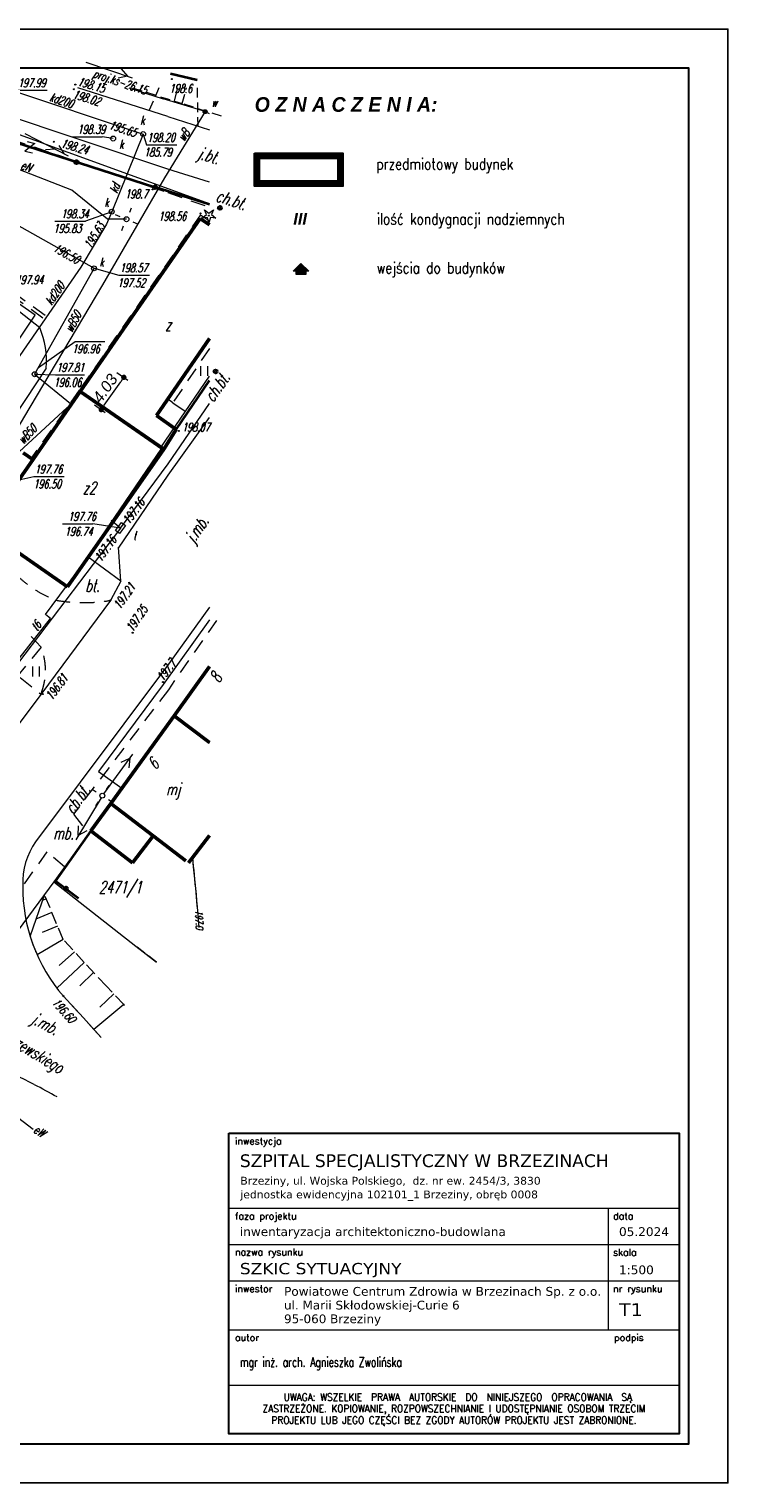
# Model space of a CAD drawing. Extents: x 7391510 to 7412510, y 5735368 to 5750218.
# Tile 15 of 15: x 7405367 to 7412510, y 5735368 to 5750218. Entities that reach past the tile are written whole.
import ezdxf
from ezdxf.enums import TextEntityAlignment as Align

# ---------------------------------------------------------------- set-up
doc = ezdxf.new("R2010")
doc.units = 0
for name, pattern in [('1', [0]), ('2', [1.5, 1, -0.5]), ('4', [2.5, 1.5, -1]), ('BGS', [0]), ('BUD', [0]), ('GUZ', [1.4, 0.7, -0.7]), ('KON', [1.5, 1, -0.5]), ('UXK', [1.5, 1, -0.5]), ('UXW', [1.5, 1, -0.5]), ('WSD', [2.45, 1.75, -0.7]), ('WSQ', [1.75, 1.25, -0.5])]:
    doc.linetypes.add(name, pattern=pattern)
for name, color, linetype, lineweight in [('!obrys', 7, 'Continuous', 25), ('0.05', 25, 'Continuous', 5), ('0.18', 222, 'Continuous', 18), ('0.30', 7, 'Continuous', 30), ('CHODNIK', 251, 'Continuous', 9), ('Dzialki', 96, '1', 18), ('DZIALKI_L_0', 96, '1', 18), ('EBUOA_T_1_T_0', 7, 'Continuous', 25), ('EBUPP_L_1_L_0', 7, '1', 50), ('EBUPP_L_3', 7, 'BUD', 50), ('EBUPP_L_3_L_0', 7, '1', 50), ('FUN_BUD_T_0', 7, 'Continuous', 25), ('KANALIZACJA_L_0', 36, 'UXK', 18), ('KANALIZACJA_T_0', 36, 'Continuous', 18), ('Kontury', 96, 'KON', 18), ('KRAWEDZ_L_1', 7, '2', 18), ('NAPISY', 7, 'Continuous', 25), ('NAZWA_ULIC_T_0', 7, 'Continuous', 25), ('NR_POLICYJ_T_0', 7, 'Continuous', 25), ('NUMERY_DZIALEK_T_0', 96, 'Continuous', 25), ('OGRODZENIE_L_0', 7, 'BGS', 35), ('PRZEHACZ_T_0', 7, 'Continuous', 15), ('ROW_L_0', 7, '4', 18), ('RZEDNE_T_0', 7, 'Continuous', 18), ('SDROK_T_0_T_0', 7, 'Continuous', 25), ('SDROK_T_1_T_0', 7, 'Continuous', 25), ('SDRPK_L_3', 7, '1', 18), ('SDRPK_L_3_L_0', 7, '1', 18), ('SDRPK_L_5_L_0', 7, '1', 0), ('tabelka', 7, 'Continuous', 18), ('UCCOC_T_2_T_0', 212, 'Continuous', 18), ('UEEOO_T_3_T_0', 1, 'Continuous', 18), ('UEEOO_T_5_T_0', 1, 'Continuous', 18), ('UEEPA_T_3_T_0', 7, 'Continuous', 18), ('UEEPON_L_1_L_0', 1, '1', 18), ('UEEPOW_L_1', 1, '1', 18), ('UKKOA_T_0_T_0', 36, 'Continuous', 18), ('UKKOA_T_2_T_0', 36, 'Continuous', 18), ('UKKOC_T_0_T_0', 36, 'Continuous', 18), ('UKKOC_T_2_T_0', 36, 'Continuous', 18), ('UKKOO_T_0_T_0', 36, 'Continuous', 18), ('UKKPA_T_1_T_0', 36, 'Continuous', 18), ('UKKPA_T_5_T_0', 36, 'Continuous', 18), ('UKKPOD_L_1_L_0', 36, '1', 18), ('UKKPOR_L_1_L_0', 36, '1', 18), ('UTTOA_T_0_T_0', 30, 'Continuous', 18), ('UTTOC_T_0_T_0', 30, 'Continuous', 18), ('UTTOO_T_0_T_0', 30, 'Continuous', 18), ('UTTPA_T_0_T_0', 30, 'Continuous', 18), ('UTTPA_T_2_T_0', 30, 'Continuous', 18), ('UTTPO_L_1_L_0', 30, '1', 18), ('UWWOA_T_0_T_0', 5, 'Continuous', 18), ('UWWOO_T_0_T_0', 5, 'Continuous', 18), ('UWWPA_T_0_T_0', 7, 'Continuous', 18), ('UWWPO_L_0_L_0', 5, '1', 18), ('Uzytki', 96, 'GUZ', 18), ('WODA_L_0', 5, 'UXW', 18), ('WUKOS_T_0_T_0', 34, 'Continuous', 18), ('WUKOS_T_1_T_0', 7, 'Continuous', 18), ('WUKPS_L_2', 7, '1', 18), ('WUKPS_L_2_L_0', 7, '1', 18), ('WWROH_T_0', 34, 'Continuous', 18), ('WWRPH_L_0', 34, '1', 18), ('WWRPP_T_0_T_0', 34, 'Continuous', 18), ('WWRPP_T_1_T_0', 34, 'Continuous', 18), ('WYM', 7, 'Continuous', 25), ('ZAGOSPODAR_T_0', 7, 'Continuous', 18), ('zasilanie', 6, 'Continuous', 20)]:
    doc.layers.add(name, color=color, linetype=linetype, lineweight=lineweight)
doc.styles.add('mapa', font='romans.shx', dxfattribs={"width": 0.67, "oblique": 15})
doc.styles.add('PS-opis-bg', font='ariali.ttf', dxfattribs={"height": 115})
doc.styles.add('ROMANS', font='romans.shx', dxfattribs={"width": 0.85, "height": 18.5})
doc.styles.add('style5', font='arialbi.ttf', dxfattribs={"height": 130})
doc.styles.add('TXT2', font='simplex.shx', dxfattribs={"width": 0.8, "height": 240})
doc.styles.add('VERD', font='verdana.ttf', dxfattribs={"height": 120})
doc.dimstyles.new('500', dxfattribs={"dimtxt": 115, "dimasz": 55, "dimexe": 50, "dimexo": 50, "dimgap": 34, "dimtad": 1, "dimlfac": 0.01, "dimzin": 1, "dimdsep": 46, "dimtxsty": 'PS-opis-bg', "dimblk": 'DOT', "dimcen": 30, "dimdle": 20, "dimclrd": 7, "dimclre": 7, "dimazin": 0, "dimtfac": 1.2, "dimtmove": 2, "dimatfit": 3, "dimldrblk": 'DOT', "dimfxl": 0, "dimtolj": 1, "dimlwd": 9, "dimlwe": 5, "dimarcsym": 0})

# ---------------------------------------------------------------- blocks, each defined once
blk = doc.blocks.new('PRH')
at = {"color": 0}
for p, q in [((-0.4, 0.5), (0.4, 0.5)), ((0.4, 0.5), (-0.4, -0.5)), ((-0.4, -0.5), (0.4, -0.5))]:
    blk.add_line(p, q, dxfattribs=at)
blk = doc.blocks.new('PNN')
at = {"color": 1}
for p, q in [((0.25, 0), (5.25, 0)), ((3.9, 0.5), (4.75, 0)), ((4.75, 0), (3.9, -0.5))]:
    blk.add_line(p, q, dxfattribs=at)
blk = doc.blocks.new('SLS')
at = {"color": 251}
blk.add_circle((0, 0), 0.25, dxfattribs=at)
blk = doc.blocks.new('LAT')
at = {"color": 0}
for p, q in [((-0.88, 0.88), (-0.53, 0.53)), ((0.88, 0.88), (0.53, 0.53)), ((-0.88, -0.88), (-0.53, -0.53)), ((0.88, -0.88), (0.53, -0.53))]:
    blk.add_line(p, q, dxfattribs=at)
blk = doc.blocks.new('WLZ')
at = {"color": 251}
blk.add_circle((0, 0), 0.25, dxfattribs=at)
blk.add_circle((0, 0), 0.25, dxfattribs=at)
blk = doc.blocks.new('WSP')
h = blk.add_hatch(color=256)
edge = h.paths.add_edge_path()
edge.add_arc((0, 0), 0.05, 0, 360)
at = {"color": 0}
blk.add_circle((0, 0), 0.05, dxfattribs=at)
blk = doc.blocks.new('PLT')
at = {"color": 30}
for p, q in [((0.25, 0), (5.25, 0)), ((3.75, 0), (2.9, -0.5)), ((3.9, 0.5), (4.75, 0))]:
    blk.add_line(p, q, dxfattribs=at)
blk = doc.blocks.new('WLD')
at = {"color": 0}
blk.add_lwpolyline([(0.5, 0.25), (0.5, -0.25), (-0.5, -0.25), (-0.5, 0.25)], close=True, dxfattribs=at)
blk = doc.blocks.new('ZAS')
h = blk.add_hatch(color=251)
edge = h.paths.add_edge_path()
edge.add_arc((0, 0), 0.2, 0, 360)
at = {"color": 251}
blk.add_circle((0, 0), 0.2, dxfattribs=at)
blk = doc.blocks.new('TRA1')
at = {"color": 251}
for p, q in [((-0.35, -0.5), (-0.35, 0.5)), ((0.35, -0.5), (0.35, 0.5))]:
    blk.add_line(p, q, dxfattribs=at)
blk = doc.blocks.new('DIG')
at = {"color": 251}
for p, q in [((-0.7, -0.25), (-0.25, 0.1)), ((-0.25, 0.1), (-0.45, 0.6)), ((-0.45, 0.6), (0, 0.25)), ((0, 0.25), (0.45, 0.6)), ((0.45, 0.6), (0.25, 0.1)), ((0.25, 0.1), (0.7, -0.25)), ((-0.15, -0.2), (-0.7, -0.25)), ((0, -0.75), (-0.15, -0.2)), ((0.15, -0.2), (0, -0.75)), ((0.7, -0.25), (0.15, -0.2))]:
    blk.add_line(p, q, dxfattribs=at)
blk.add_circle((0, 0), 0.05, dxfattribs=at)
blk = doc.blocks.new('MAPA SZKIC')
at = {"layer": 'Dzialki', "color": 6, "ltscale": 100}
blk.add_line((7447310, 5738015), (7447520, 5737850), dxfattribs=at)
at = {"layer": 'DZIALKI_L_0', "linetype": '1', "ltscale": 100}
for p, q in [((7447665, 5746927), (7447934, 5746860)), ((7448060, 5745597), (7445292, 5746603)), ((7446281, 5744459), (7444584, 5745647)), ((7445116, 5742739), (7446281, 5744459)), ((7447565, 5743109), (7448060, 5743836)), ((7446780, 5741938), (7447573, 5743102)), ((7447573, 5743102), (7447565, 5743109)), ((7446599, 5741693), (7445769, 5742280)), ((7446599, 5741693), (7446780, 5741938)), ((7446384, 5741402), (7446599, 5741693)), ((7445266, 5739869), (7446435, 5741363)), ((7446435, 5741363), (7446384, 5741402)), ((7448060, 5740871), (7447700, 5740368)), ((7447700, 5740368), (7446472, 5738673)), ((7447700, 5740368), (7448060, 5740093)), ((7446472, 5738673), (7445110, 5736841)), ((7446472, 5738673), (7447310, 5738015))]:
    blk.add_line(p, q, dxfattribs=at)
at = {"layer": 'EBUPP_L_1_L_0', "color": 251, "linetype": '1', "ltscale": 100}
for p, q in [((7447967, 5745449), (7446741, 5743682)), ((7448060, 5745383), (7447967, 5745449)), ((7447520, 5743436), (7448060, 5744221)), ((7445763, 5742274), (7446741, 5743682)), ((7446741, 5743682), (7447582, 5743100)), ((7446741, 5743682), (7447594, 5743093)), ((7447719, 5743292), (7447520, 5743436)), ((7447594, 5743093), (7447719, 5743292)), ((7447594, 5743093), (7446610, 5741684)), ((7447582, 5743100), (7447594, 5743093)), ((7446157, 5743055), (7446257, 5742985)), ((7446610, 5741684), (7445763, 5742274))]:
    blk.add_line(p, q, dxfattribs=at)
at = {"layer": 'EBUPP_L_3', "color": 251, "linetype": '1', "ltscale": 100}
blk.add_line((7447847, 5738867), (7448060, 5739146), dxfattribs=at)
at = {"layer": 'EBUPP_L_3_L_0', "color": 251, "linetype": '1', "ltscale": 100}
for p, q in [((7447700, 5740367), (7448060, 5740870)), ((7447052, 5739473), (7447700, 5740367)), ((7448060, 5740094), (7447700, 5740367)), ((7446849, 5739193), (7447052, 5739473)), ((7447485, 5739142), (7447052, 5739473)), ((7447275, 5738867), (7446849, 5739193)), ((7447275, 5738867), (7447485, 5739142)), ((7447820, 5738887), (7447485, 5739142))]:
    blk.add_line(p, q, dxfattribs=at)
at = {"layer": 'KANALIZACJA_L_0', "linetype": 'UXK', "ltscale": 100}
for p, q in [((7447274, 5746783), (7447783, 5746621)), ((7447274, 5746783), (7447783, 5746621)), ((7447274, 5746783), (7447783, 5746621)), ((7447783, 5746621), (7447827, 5746783)), ((7447783, 5746621), (7447827, 5746783)), ((7447783, 5746621), (7447827, 5746783)), ((7448185, 5746493), (7447783, 5746621)), ((7448185, 5746493), (7447783, 5746621)), ((7448185, 5746493), (7447783, 5746621))]:
    blk.add_line(p, q, dxfattribs=at)
at = {"layer": 'Kontury', "ltscale": 100}
blk.add_line((7447520, 5737850), (7447310, 5738015), dxfattribs=at)
at = {"layer": 'KRAWEDZ_L_1', "color": 251, "linetype": '2', "ltscale": 100}
for p, q in [((7447545, 5746783), (7447443, 5746551)), ((7447935, 5746783), (7447942, 5746392))]:
    blk.add_line(p, q, dxfattribs=at)
at = {"layer": 'OGRODZENIE_L_0', "color": 251, "linetype": 'BGS', "ltscale": 100}
for p, q in [((7447934, 5746860), (7447664, 5746926)), ((7444293, 5746801), (7447504, 5745767)), ((7448060, 5745591), (7447504, 5745767)), ((7447719, 5743292), (7448060, 5743792)), ((7446849, 5739193), (7446486, 5738684)), ((7446486, 5738684), (7446721, 5738507))]:
    blk.add_line(p, q, dxfattribs=at)
at = {"layer": 'OGRODZENIE_L_0', "color": 251, "linetype": '1', "ltscale": 100}
for centre in [(7446702, 5746023), (7447504, 5745767), (7448168, 5745556), (7448124, 5743885), (7446594, 5738603)]:
    blk.add_circle(centre, 16.9, dxfattribs=at)
at = {"layer": 'ROW_L_0', "color": 251, "linetype": '4', "ltscale": 100}
for p, q in [((7443591, 5746407), (7446377, 5744421)), ((7443612, 5746435), (7446398, 5744449))]:
    blk.add_line(p, q, dxfattribs=at)
at = {"layer": 'SDRPK_L_3', "color": 251, "linetype": '1', "ltscale": 100}
blk.add_line((7446772, 5737282), (7446953, 5737083), dxfattribs=at)
blk.add_arc((7443546, 5731292), 5967, 60.2907, 62.8241, dxfattribs=at)
at = {"layer": 'SDRPK_L_3_L_0', "color": 251, "linetype": '1', "ltscale": 100}
for p, q in [((7447636, 5745950), (7445156, 5746783)), ((7447635, 5746489), (7446717, 5746783)), ((7447635, 5746489), (7448060, 5746354)), ((7448060, 5745819), (7447636, 5745950)), ((7447639, 5742826), (7448060, 5743416)), ((7447130, 5742082), (7447639, 5742826)), ((7447155, 5741742), (7447130, 5742090)), ((7447155, 5741742), (7446822, 5741987)), ((7447155, 5741742), (7447048, 5741545)), ((7447048, 5741545), (7446346, 5740601)), ((7448060, 5741479), (7447641, 5740897)), ((7447641, 5740897), (7446284, 5739081)), ((7446346, 5740601), (7444500, 5738128)), ((7446570, 5737503), (7446711, 5737348))]:
    blk.add_line(p, q, dxfattribs=at)
for centre, radius, start, end in [((7446864, 5738668), 712, 144.4995, 182.7096), ((7447854, 5738620), 1702, 179.5183, 220.9868), ((7443692, 5731641), 5590, 62.5296, 71.846)]:
    blk.add_arc(centre, radius, start, end, dxfattribs=at)
at = {"layer": 'SDRPK_L_5_L_0', "color": 251, "linetype": '4', "ltscale": 100}
for p, q in [((7444377, 5746824), (7447636, 5745713)), ((7447636, 5745713), (7448060, 5745562)), ((7447970, 5745485), (7446730, 5743695)), ((7447970, 5745485), (7448060, 5745423)), ((7448060, 5744121), (7447688, 5743566)), ((7446730, 5743695), (7446238, 5742998)), ((7447688, 5743566), (7447635, 5743603)), ((7447688, 5743566), (7447815, 5743478)), ((7448133, 5741343), (7447641, 5740635)), ((7446341, 5741068), (7446206, 5741216)), ((7446341, 5741068), (7446101, 5740780)), ((7445932, 5740916), (7446338, 5740590)), ((7447641, 5740635), (7446670, 5739362)), ((7446670, 5739362), (7446826, 5739162)), ((7446400, 5738977), (7446153, 5738634)), ((7446581, 5738824), (7446400, 5738977))]:
    blk.add_line(p, q, dxfattribs=at)
for centre, radius, start, end in [((7446941, 5742693), 1230, 226.0944, 248.3066), ((7446776, 5743170), 1646, 259.8786, 279.6114), ((7445733, 5740833), 652, 338.0731, 21.0854)]:
    blk.add_arc(centre, radius, start, end, dxfattribs=at)
at = {"layer": 'UCCOC_T_2_T_0', "ltscale": 100}
for p, q in [((7446114, 5742779), (7446266, 5742812)), ((7446266, 5742812), (7446575, 5742812))]:
    blk.add_line(p, q, dxfattribs=at)
at = {"layer": 'UEEPON_L_1_L_0', "linetype": '1', "ltscale": 100}
for p, q in [((7446655, 5745736), (7445546, 5746169)), ((7447019, 5745440), (7446655, 5745736)), ((7447213, 5745440), (7447019, 5745440)), ((7445829, 5744725), (7446326, 5744333)), ((7446391, 5743919), (7445962, 5743269))]:
    blk.add_line(p, q, dxfattribs=at)
blk.add_arc((7445606, 5744007), 790, 353.5959, 24.3627, dxfattribs=at)
at = {"layer": 'UEEPOW_L_1', "linetype": '1', "ltscale": 100}
blk.add_line((7446053, 5736303), (7446260, 5736146), dxfattribs=at)
at = {"layer": 'UKKOA_T_0_T_0', "ltscale": 100}
for p, q in [((7447383, 5746310), (7447416, 5746199)), ((7447416, 5746199), (7447729, 5746199)), ((7447062, 5745517), (7446795, 5745420)), ((7446479, 5745420), (7446795, 5745420))]:
    blk.add_line(p, q, dxfattribs=at)
at = {"layer": 'UKKOA_T_2_T_0', "ltscale": 100}
for p, q in [((7446654, 5746282), (7446963, 5746283)), ((7447076, 5746264), (7446963, 5746283)), ((7446881, 5744939), (7447136, 5744868)), ((7447136, 5744868), (7447449, 5744868)), ((7446274, 5743857), (7446486, 5743851)), ((7446486, 5743851), (7446783, 5743851))]:
    blk.add_line(p, q, dxfattribs=at)
at = {"layer": 'UKKOC_T_2_T_0', "ltscale": 100}
for p, q in [((7446314, 5743927), (7446688, 5744192)), ((7446688, 5744192), (7446991, 5744192))]:
    blk.add_line(p, q, dxfattribs=at)
at = {"layer": 'UKKPOD_L_1_L_0', "linetype": '1', "ltscale": 100}
for p, q in [((7445966, 5746783), (7447383, 5746310)), ((7447383, 5746310), (7447062, 5745517)), ((7447062, 5745517), (7447009, 5745389)), ((7447009, 5745389), (7446746, 5744952)), ((7446746, 5744952), (7445300, 5742862))]:
    blk.add_line(p, q, dxfattribs=at)
at = {"layer": 'UKKPOR_L_1_L_0', "linetype": '1', "ltscale": 100}
for p, q in [((7443963, 5746586), (7446881, 5744939)), ((7446881, 5744939), (7446274, 5743857)), ((7446274, 5743857), (7446656, 5743544))]:
    blk.add_line(p, q, dxfattribs=at)
at = {"layer": 'UTTOA_T_0_T_0', "ltscale": 100}
for p in [(7446559, 5742328), (7447152, 5742286)]:
    blk.add_line(p, (7446869, 5742329), dxfattribs=at)
at = {"layer": 'UTTPO_L_1_L_0', "linetype": '1', "ltscale": 100}
for p, q in [((7447639, 5742942), (7448060, 5743557)), ((7447152, 5742286), (7447639, 5742942)), ((7447152, 5742286), (7447057, 5742363)), ((7447152, 5742286), (7445314, 5739869))]:
    blk.add_line(p, q, dxfattribs=at)
at = {"layer": 'UWWOA_T_0_T_0', "ltscale": 100}
blk.add_line((7446095, 5746758), (7446401, 5746759), dxfattribs=at)
at = {"layer": 'UWWPO_L_0_L_0', "linetype": '1', "ltscale": 100}
for p, q in [((7447237, 5746783), (7447587, 5746669)), ((7448016, 5746539), (7447587, 5746669)), ((7448016, 5746539), (7447600, 5745862)), ((7448060, 5746517), (7448016, 5746539)), ((7447600, 5745862), (7446967, 5744770)), ((7446967, 5744770), (7446224, 5743519)), ((7446608, 5743518), (7446656, 5743544)), ((7445760, 5742737), (7446608, 5743518)), ((7446224, 5743519), (7445797, 5742799)), ((7448060, 5741348), (7447588, 5740689)), ((7447588, 5740689), (7446928, 5739799)), ((7446928, 5739799), (7447165, 5739629))]:
    blk.add_line(p, q, dxfattribs=at)
at = {"layer": 'Uzytki', "ltscale": 100}
blk.add_line((7447310, 5738015), (7447520, 5737850), dxfattribs=at)
at = {"layer": 'WODA_L_0', "linetype": '1', "ltscale": 100}
blk.add_line((7447699, 5746635), (7447738, 5746783), dxfattribs=at)
at = {"layer": 'WUKPS_L_2', "color": 251, "linetype": 'WSQ', "ltscale": 100}
for p, q in [((7447186, 5737418), (7447009, 5737605)), ((7447193, 5737407), (7447186, 5737418))]:
    blk.add_line(p, q, dxfattribs=at)
at = {"layer": 'WUKPS_L_2', "color": 251, "linetype": '1', "ltscale": 100}
for p, q in [((7447083, 5737527), (7446939, 5737391)), ((7447186, 5737418), (7446879, 5737164)), ((7447186, 5737418), (7446879, 5737164))]:
    blk.add_line(p, q, dxfattribs=at)
at = {"layer": 'WUKPS_L_2', "color": 251, "linetype": 'WSD', "ltscale": 100}
for p, q in [((7446879, 5737164), (7446772, 5737282)), ((7446953, 5737083), (7446879, 5737164))]:
    blk.add_line(p, q, dxfattribs=at)
at = {"layer": 'WUKPS_L_2', "linetype": '1', "ltscale": 100}
blk.add_point((7447186, 5737418), dxfattribs=at)
at = {"layer": 'WUKPS_L_2_L_0', "color": 251, "linetype": '1', "ltscale": 100}
for p, q in [((7446374, 5738542), (7446227, 5738122)), ((7446393, 5738498), (7446353, 5738481)), ((7446451, 5738359), (7446286, 5738290)), ((7446509, 5738221), (7446351, 5738155)), ((7446567, 5738083), (7446300, 5737925)), ((7446680, 5737958), (7446525, 5737818)), ((7446781, 5737847), (7446502, 5737587)), ((7446877, 5737745), (7446735, 5737611))]:
    blk.add_line(p, q, dxfattribs=at)
at = {"layer": 'WUKPS_L_2_L_0', "color": 251, "linetype": 'WSQ', "ltscale": 100}
for p, q in [((7446567, 5738083), (7446374, 5738542)), ((7446781, 5737847), (7446567, 5738083)), ((7447009, 5737605), (7446781, 5737847))]:
    blk.add_line(p, q, dxfattribs=at)
at = {"layer": 'WUKPS_L_2_L_0', "color": 251, "linetype": 'WSD', "ltscale": 100}
blk.add_line((7446772, 5737282), (7446570, 5737503), dxfattribs=at)
for start, end in [(197.0084, 204.0711), (204.0723, 220.986)]:
    blk.add_arc((7447854, 5738620), 1702, start, end, dxfattribs=at)
at = {"layer": 'WWRPH_L_0', "linetype": '1', "ltscale": 100}
for start in [4.9833, 4.5665]:
    blk.add_arc((7418973, 5735890), 29075, start, 5.9855, dxfattribs=at)
at = {"layer": 'PRZEHACZ_T_0', "color": 251, "xscale": 100, "yscale": 100, "zscale": 100, "rotation": 346.1088090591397}
blk.add_blockref('PRH', (7446224, 5746176), dxfattribs=at)
at = {"layer": 'UEEPA_T_3_T_0'}
for name, p, xscale, yscale, zscale, rotation in [('PNN', (7446774, 5747054), 100, 100, 100, 341.2236016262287), ('SLS', (7447213, 5745440), 100, 100, 100, 0.05140763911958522), ('PNN', (7446966, 5739552), 100, 100, 100, 53.64519731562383), ('PNN', (7446966, 5739552), 99.99999999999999, 99.99999999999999, 99.99999999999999, 238.8059020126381), ('SLS', (7446966, 5739552), 100, 100, 100, 0.05269171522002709)]:
    blk.add_blockref(name, p, dxfattribs=dict(at, xscale=xscale, yscale=yscale, zscale=zscale, rotation=rotation))
at = {"layer": 'UEEPA_T_3_T_0', "color": 251}
for p, xscale, yscale, zscale, rotation in [((7447213, 5745440), 99.99999999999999, 99.99999999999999, 99.99999999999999, 21.73225856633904), ((7446966, 5739552), 100, 100, 100, 282.2500920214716)]:
    blk.add_blockref('LAT', p, dxfattribs=dict(at, xscale=xscale, yscale=yscale, zscale=zscale, rotation=rotation))
at = {"layer": 'UKKPA_T_1_T_0'}
for p, xscale, yscale, zscale, rotation in [((7447383, 5746310), 100, 100, 100, 0.04558831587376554), ((7447062, 5745517), 99.99999999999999, 99.99999999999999, 99.99999999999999, 0.04498725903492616)]:
    blk.add_blockref('WLZ', p, dxfattribs=dict(at, xscale=xscale, yscale=yscale, zscale=zscale, rotation=rotation))
at = {"layer": 'UKKPA_T_5_T_0'}
for p, xscale, yscale, zscale, rotation in [((7447076, 5746264), 100, 100, 100, 0.04558831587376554), ((7446881, 5744939), 99.99999999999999, 99.99999999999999, 99.99999999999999, 0.04490529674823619), ((7446274, 5743857), 100, 100, 100, 0.045998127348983)]:
    blk.add_blockref('WLZ', p, dxfattribs=dict(at, xscale=xscale, yscale=yscale, zscale=zscale, rotation=rotation))
at = {"layer": 'UTTPA_T_0_T_0', "xscale": 99.99999999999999, "yscale": 99.99999999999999, "zscale": 99.99999999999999, "rotation": 332.9737849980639}
blk.add_blockref('PLT', (7446150, 5746327), dxfattribs=at)
at = {"layer": 'UTTPA_T_2_T_0', "xscale": 100, "yscale": 100, "zscale": 100, "rotation": 52.44529699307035}
blk.add_blockref('WLD', (7447152, 5742286), dxfattribs=at)
at = {"layer": 'UWWPA_T_0_T_0', "xscale": 99.99999999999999, "yscale": 99.99999999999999, "zscale": 99.99999999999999, "rotation": 336.4132992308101}
blk.add_blockref('ZAS', (7448016, 5746539), dxfattribs=at)
at = {"layer": 'WUKOS_T_0_T_0', "color": 251}
for p, xscale, yscale, zscale, rotation in [((7446690, 5746815), 100, 100, 100, 0.04648990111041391), ((7446675, 5746768), 100, 100, 100, 0.04648990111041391), ((7446469, 5746232), 100, 100, 100, 0.04648990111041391), ((7447480, 5745744), 100, 100, 100, 0.04648990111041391), ((7447968, 5745500), 100, 100, 100, 0.04648990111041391), ((7447749, 5743278), 100, 100, 100, 0.04829307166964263), ((7447050, 5741548), 100, 100, 100, 0.04900341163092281), ((7447276, 5741217), 100, 100, 100, 0.04968643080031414), ((7447586, 5740713), 99.99999999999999, 99.99999999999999, 99.99999999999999, 0.05080658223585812), ((7446359, 5740589), 100, 100, 100, 0.04968643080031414), ((7446570, 5737503), 99.99999999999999, 99.99999999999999, 99.99999999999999, 0.0555877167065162)]:
    blk.add_blockref('WSP', p, dxfattribs=dict(at, xscale=xscale, yscale=yscale, zscale=zscale, rotation=rotation))
at = {"layer": 'WWRPP_T_0_T_0', "xscale": 100, "yscale": 100, "zscale": 100, "rotation": 0.04659918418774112}
blk.add_blockref('WSP', (7447677, 5746871), dxfattribs=at)
at = {"layer": 'ZAGOSPODAR_T_0', "xscale": 100, "yscale": 100, "zscale": 100}
blk.add_blockref('DIG', (7448056, 5745477), dxfattribs=at)
at = {"layer": 'ZAGOSPODAR_T_0', "color": 251, "xscale": 100, "yscale": 100, "zscale": 100}
for p in [(7448008, 5743890), (7446290, 5740820)]:
    blk.add_blockref('TRA1', p, dxfattribs=at)
at = {"layer": 'EBUOA_T_1_T_0', "color": 251, "ltscale": 100, "style": 'mapa', "oblique": 15, "width": 0.67}
for s, p in [('z', (7447638, 5744364)), ('z2', (7446833, 5742696))]:
    blk.add_text(s, height=125, dxfattribs=at).set_placement(p, align=Align.MIDDLE)
at = {"layer": 'FUN_BUD_T_0', "color": 251, "ltscale": 100, "style": 'mapa', "oblique": 15, "width": 0.67}
blk.add_text('mj', height=125, dxfattribs=at).set_placement((7447617, 5739619), align=Align.MIDDLE_LEFT)
at = {"layer": 'KANALIZACJA_T_0', "ltscale": 100, "style": 'mapa', "oblique": 15, "width": 0.67}
blk.add_text('proj.ks-26.15', height=90, rotation=341.395, dxfattribs=at).set_placement((7446863, 5746892))
at = {"layer": 'NAZWA_ULIC_T_0', "color": 251, "ltscale": 100, "style": 'mapa', "oblique": 15, "width": 0.67}
blk.add_text('F.Modrzewskiego', height=125, rotation=328.9218, dxfattribs=at).set_placement((7445763, 5737240), align=Align.MIDDLE_LEFT)
at = {"layer": 'NR_POLICYJ_T_0', "color": 251, "ltscale": 100, "style": 'mapa', "oblique": 15, "width": 0.67}
for s, rotation, p in [('8', 60.8995, (7448124, 5740756)), ('6', 51.5321, (7447485, 5739876))]:
    blk.add_text(s, height=125, rotation=rotation, dxfattribs=at).set_placement(p, align=Align.MIDDLE)
at = {"layer": 'NUMERY_DZIALEK_T_0', "ltscale": 100, "style": 'mapa', "oblique": 15, "width": 0.67}
blk.add_text('2471/1', height=125, dxfattribs=at).set_placement((7446931, 5738679), align=Align.TOP_LEFT)
at = {"layer": 'RZEDNE_T_0', "color": 251, "ltscale": 100, "style": 'mapa', "oblique": 15, "width": 0.67}
for s, rotation, p in [('198.15', 343.6455, (7446717, 5746852)), ('198.02', 342.6116, (7446670, 5746723)), ('196.81', 53.5298, (7446414, 5740547))]:
    blk.add_text(s, height=90, rotation=rotation, dxfattribs=at).set_placement(p, align=Align.MIDDLE_LEFT)
blk.add_text('198.07', height=90, dxfattribs=at).set_placement((7447780, 5743316), align=Align.MIDDLE_LEFT)
at = {"layer": 'SDROK_T_0_T_0', "color": 251, "ltscale": 100, "style": 'mapa', "oblique": 15, "width": 0.67}
for s, rotation, p in [('j.bt.', 343.4081, (7447968, 5746182)), ('j.mb.', 55.3759, (7447798, 5742191)), ('j.mb.', 332.3767, (7446287, 5737344))]:
    blk.add_text(s, height=125, rotation=rotation, dxfattribs=at).set_placement(p, align=Align.TOP_LEFT)
at = {"layer": 'SDROK_T_1_T_0', "color": 251, "ltscale": 100, "style": 'mapa', "oblique": 15, "width": 0.67}
for rotation, p in [(341.7934, (7448156, 5745747)), (55.2764, (7447996, 5743633)), (54.257, (7446567, 5739426))]:
    blk.add_text('ch.bt.', height=125, rotation=rotation, dxfattribs=at).set_placement(p, align=Align.TOP_LEFT)
for s, p in [('bt.', (7446791, 5741761)), ('mb.', (7446463, 5739231))]:
    blk.add_text(s, height=125, dxfattribs=at).set_placement(p, align=Align.TOP_LEFT)
at = {"layer": 'UCCOC_T_2_T_0', "ltscale": 100, "style": 'mapa', "oblique": 15, "width": 0.67}
for s, rotation, p in [('197.76', 0.05, (7446274, 5742932)), ('196.50', 0.0479, (7446261, 5742781))]:
    blk.add_text(s, height=90, rotation=rotation, dxfattribs=at).set_placement(p, align=Align.TOP_LEFT)
at = {"layer": 'UEEOO_T_3_T_0', "ltscale": 100, "style": 'mapa', "oblique": 15, "width": 0.67}
blk.add_text('eN', height=90, rotation=339.1337, dxfattribs=at).set_placement((7446124, 5745958))
at = {"layer": 'UEEOO_T_5_T_0', "ltscale": 100, "style": 'mapa', "oblique": 15, "width": 0.67}
blk.add_text('eW', height=90, rotation=323.79, dxfattribs=at).set_placement((7446254, 5736121))
at = {"layer": 'UKKOA_T_0_T_0', "ltscale": 100, "style": 'mapa', "oblique": 15, "width": 0.67}
for s, rotation, p in [('k', 0.0458, (7447354, 5746496)), ('198.20', 0.05, (7447424, 5746319)), ('185.79', 0.0461, (7447392, 5746170)), ('k', 0.045, (7446987, 5745656)), ('195.83', 0.0451, (7446467, 5745390))]:
    blk.add_text(s, height=90, rotation=rotation, dxfattribs=at).set_placement(p, align=Align.TOP_LEFT)
blk.add_text('198.34', height=90, rotation=0.05, dxfattribs=at).set_placement((7446827, 5745495), align=Align.MIDDLE_RIGHT)
at = {"layer": 'UKKOA_T_2_T_0', "ltscale": 100, "style": 'mapa', "oblique": 15, "width": 0.67}
blk.add_text('198.39', height=90, rotation=0.05, dxfattribs=at).set_placement((7446996, 5746358), align=Align.MIDDLE_RIGHT)
for rotation, p in [(0.0456, (7447138, 5746250)), (0.045, (7446936, 5745046))]:
    blk.add_text('k', height=90, rotation=rotation, dxfattribs=at).set_placement(p, align=Align.TOP_LEFT)
for s, p in [('198.57', (7447144, 5744988)), ('197.52', (7447120, 5744835)), ('197.81', (7446495, 5743971)), ('196.06', (7446469, 5743819))]:
    blk.add_text(s, height=90, dxfattribs=at).set_placement(p, align=Align.TOP_LEFT)
at = {"layer": 'UKKOC_T_0_T_0', "ltscale": 100, "style": 'mapa', "oblique": 15, "width": 0.67}
for s, rotation, p in [('195.65', 341.5423, (7447297, 5746277)), ('195.63', 58.9384, (7446997, 5745370))]:
    blk.add_text(s, height=90, rotation=rotation, dxfattribs=at).set_placement(p, align=Align.RIGHT)
at = {"layer": 'UKKOC_T_2_T_0', "ltscale": 100, "style": 'mapa', "oblique": 15, "width": 0.67}
blk.add_text('196.50', height=90, rotation=330.5617, dxfattribs=at).set_placement((7446702, 5744980), align=Align.RIGHT)
blk.add_text('196.96', height=90, dxfattribs=at).set_placement((7446656, 5744072))
at = {"layer": 'UKKOO_T_0_T_0', "ltscale": 100, "style": 'mapa', "oblique": 15, "width": 0.67}
for s, rotation, p in [('kd200', 341.5436, (7446418, 5746651)), ('kd', 69.6139, (7447118, 5745700)), ('kd200', 55.3268, (7446447, 5744554))]:
    blk.add_text(s, height=90, rotation=rotation, dxfattribs=at).set_placement(p)
at = {"layer": 'UTTOA_T_0_T_0', "ltscale": 100, "style": 'mapa', "oblique": 15, "width": 0.67}
blk.add_text('197.76', height=90, rotation=0.05, dxfattribs=at).set_placement((7446901, 5742404), align=Align.MIDDLE_RIGHT)
blk.add_text('196.74', height=90, rotation=0.0476, dxfattribs=at).set_placement((7446867, 5742296), align=Align.TOP_RIGHT)
blk.add_text('t', height=90, rotation=0.0474, dxfattribs=at).set_placement((7447280, 5742255), align=Align.TOP_LEFT)
at = {"layer": 'UTTOC_T_0_T_0', "ltscale": 100, "style": 'mapa', "oblique": 15, "width": 0.67}
for p in [(7447238, 5742315), (7446950, 5741933)]:
    blk.add_text('197.16', height=90, rotation=53.5056, dxfattribs=at).set_placement(p)
at = {"layer": 'UTTOO_T_0_T_0', "ltscale": 100, "style": 'mapa', "oblique": 15, "width": 0.67}
blk.add_text('t6', height=90, rotation=53.45, dxfattribs=at).set_placement((7446301, 5741227))
at = {"layer": 'UWWOA_T_0_T_0', "ltscale": 100, "style": 'mapa', "oblique": 15, "width": 0.67}
for s, rotation, p in [('197.99', 0.05, (7446103, 5746788)), ('w', 0.0466, (7448082, 5746587))]:
    blk.add_text(s, height=90, rotation=rotation, dxfattribs=at).set_placement(p)
at = {"layer": 'UWWOO_T_0_T_0', "ltscale": 100, "style": 'mapa', "oblique": 15, "width": 0.67}
for s, rotation, p in [('wB', 56.3099, (7447803, 5746229)), ('wB50', 61.5174, (7446656, 5744279)), ('wB50', 46.2744, (7446157, 5743136))]:
    blk.add_text(s, height=90, rotation=rotation, dxfattribs=at).set_placement(p)
at = {"layer": 'WUKOS_T_1_T_0', "color": 251, "ltscale": 100, "style": 'mapa', "oblique": 15, "width": 0.67}
for s, rotation, p in [('198.24', 344.08, (7446535, 5746178)), ('198.56', 0.0462, (7447540, 5745425)), ('197.94', 0.0462, (7446079, 5744777)), ('197.21', 54.6246, (7447145, 5741448)), ('197.25', 56.0697, (7447276, 5741217)), ('197.7', 53.1431, (7447586, 5740713))]:
    blk.add_text(s, height=90, rotation=rotation, dxfattribs=at).set_placement(p)
blk.add_text('198.7', height=90, dxfattribs=at).set_placement((7447198, 5745653))
blk.add_text('196.60', height=90, rotation=312.0929, dxfattribs=at).set_placement((7446512, 5737493), align=Align.TOP_LEFT)
at = {"layer": 'WWROH_T_0', "ltscale": 100, "style": 'mapa', "oblique": 15, "width": 0.67}
blk.add_text('197.0', height=75, rotation=271.0462, dxfattribs=at).set_placement((7447955, 5738383), align=Align.MIDDLE_LEFT)
at = {"layer": 'WWRPP_T_1_T_0', "ltscale": 100, "style": 'mapa', "oblique": 15, "width": 0.67}
blk.add_text('198.6', height=90, rotation=0.0466, dxfattribs=at).set_placement((7447652, 5746730))
blk = doc.blocks.new('DOT')
at = {"layer": 'CHODNIK', "color": 0, "linetype": 'ByBlock'}
blk.add_line((-0.5, 0), (-1, 0), dxfattribs=at)
at = {"layer": 'CHODNIK', "color": 0, "linetype": 'ByBlock', "const_width": 0.5}
blk.add_lwpolyline([(-0.25, 0, 1), (0.25, 0, 1)], format="xyb", close=True, dxfattribs=at)
blk = doc.blocks.new('*D1609')
at = {"layer": 'Defpoints', "color": 0, "linetype": 'Continuous'}
for p in [(7404914, 5747656), (7404683, 5747326), (7406336, 5746661)]:
    blk.add_point(p, dxfattribs=at)
at = {"layer": 'WYM', "color": 7, "linetype": 'Continuous', "lineweight": 5}
for p, q in [((7406266, 5746710), (7406377, 5746632)), ((7406035, 5746380), (7406146, 5746302))]:
    blk.add_line(p, q, dxfattribs=at)
at = {"layer": 'WYM', "color": 7, "linetype": 'Continuous', "lineweight": 9}
blk.add_line((7406136, 5746376), (7406304, 5746616), dxfattribs=at)
at = {"layer": 'WYM', "color": 7, "linetype": 'Continuous', "lineweight": 9, "xscale": 55, "yscale": 55, "zscale": 55}
for p, rotation in [((7406336, 5746661), 55.00571389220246), ((7406105, 5746331), 235.0057138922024)]:
    blk.add_blockref('DOT', p, dxfattribs=dict(at, rotation=rotation))
at = {"layer": 'WYM', "color": 0, "linetype": 'Continuous', "insert": (7406144, 5746549), "char_height": 115, "attachment_point": 5, "rotation": 55.0057, "style": 'PS-opis-bg'}
blk.add_mtext('\\A1;4.03', dxfattribs=at)

msp = doc.modelspace()

# ---------------------------------------------------------------- hatches: boundary and pattern name
at = {"layer": '0.05'}
h = msp.add_hatch(color=9, dxfattribs=at)
h.dxf.hatch_style = 1
h.paths.add_polyline_path([(7408097.053, 5747710.222), (7408097.053, 5747744.372), (7408065.56, 5747744.372), (7408145.755, 5747824.568), (7408225.951, 5747744.372), (7408194.457, 5747744.372), (7408194.457, 5747710.222)])

# ---------------------------------------------------------------- linework, layer by layer
at = {"layer": '!obrys'}
msp.add_line((7407676.592, 5748613.982), (7408579.93, 5748613.982), dxfattribs=at)
at = {"layer": '0.18', "color": 7}
msp.add_lwpolyline([(7408097.053, 5747710.222), (7408097.053, 5747744.372), (7408065.56, 5747744.372), (7408145.755, 5747824.568), (7408225.951, 5747744.372), (7408194.457, 5747744.372), (7408194.457, 5747710.222), (7408097.053, 5747710.222)], dxfattribs=at)
at = {"layer": '0.30', "color": 7, "ltscale": 4.5}
msp.add_lwpolyline([(7392510.154, 5735768.128), (7412110.154, 5735768.128), (7412110.154, 5749818.128), (7392510.154, 5749818.128)], close=True, dxfattribs=at)
at = {"layer": '0.30', "color": 7}
for points in [[(7407670.808, 5748952.013), (7408574.146, 5748952.013), (7408574.146, 5748613.982), (7407670.808, 5748613.982)], [(7407674.808, 5748948.013), (7408570.146, 5748948.013), (7408570.146, 5748617.982), (7407674.808, 5748617.982)], [(7407678.808, 5748944.013), (7408566.146, 5748944.013), (7408566.146, 5748621.982), (7407678.808, 5748621.982)], [(7407682.808, 5748940.013), (7408562.146, 5748940.013), (7408562.146, 5748625.982), (7407682.808, 5748625.982)], [(7407686.808, 5748936.013), (7408558.146, 5748936.013), (7408558.146, 5748629.982), (7407686.808, 5748629.982)], [(7407690.808, 5748932.013), (7408554.146, 5748932.013), (7408554.146, 5748633.982), (7407690.808, 5748633.982)], [(7407694.808, 5748928.013), (7408550.146, 5748928.013), (7408550.146, 5748637.982), (7407694.808, 5748637.982)], [(7407698.808, 5748924.013), (7408546.146, 5748924.013), (7408546.146, 5748641.982), (7407698.808, 5748641.982)], [(7407702.808, 5748920.013), (7408542.146, 5748920.013), (7408542.146, 5748645.982), (7407702.808, 5748645.982)], [(7407706.808, 5748916.013), (7408538.146, 5748916.013), (7408538.146, 5748649.982), (7407706.808, 5748649.982)], [(7407710.808, 5748912.013), (7408534.146, 5748912.013), (7408534.146, 5748653.982), (7407710.808, 5748653.982)], [(7407714.808, 5748908.013), (7408530.146, 5748908.013), (7408530.146, 5748657.982), (7407714.808, 5748657.982)], [(7407718.808, 5748904.013), (7408526.146, 5748904.013), (7408526.146, 5748661.982), (7407718.808, 5748661.982)], [(7407722.808, 5748900.013), (7408522.146, 5748900.013), (7408522.146, 5748665.982), (7407722.808, 5748665.982)]]:
    msp.add_lwpolyline(points, close=True, dxfattribs=at)
at = {"layer": 'Defpoints', "color": 8, "ltscale": 4.5}
msp.add_lwpolyline([(7391510.154, 5735368.128), (7412510.154, 5735368.128), (7412510.154, 5750218.128), (7391510.154, 5750218.128)], close=True, dxfattribs=at)
at = {"layer": 'tabelka'}
for p, q in [((7407410.154, 5738173.128), (7412010.154, 5738173.128)), ((7411285.154, 5738173.128), (7411285.154, 5736933.128)), ((7407410.154, 5737803.128), (7412010.154, 5737803.128)), ((7407410.154, 5737433.128), (7412010.154, 5737433.128)), ((7407410.154, 5736933.128), (7412010.154, 5736933.128)), ((7407410.154, 5736933.128), (7412010.154, 5736933.128)), ((7407410.154, 5736368.128), (7412010.154, 5736368.128))]:
    msp.add_line(p, q, dxfattribs=at)
at = {"layer": 'tabelka', "lineweight": 30, "ltscale": 4.5}
msp.add_lwpolyline([(7407410.154, 5738939.311), (7412010.154, 5738939.311), (7412010.154, 5735868.128), (7407410.154, 5735868.128)], close=True, dxfattribs=at)

# ---------------------------------------------------------------- block references
msp.add_blockref('MAPA SZKIC', (-40849.902, 2835.621))

# ---------------------------------------------------------------- texts
at = {"layer": 'NAPISY', "style": 'style5', "width": 0.95}
msp.add_text('O Z N A C Z E N I A:', height=150, dxfattribs=at).set_placement((7407673.187, 5749372.89))
at = {"layer": 'NAPISY', "lineweight": 25, "style": 'ROMANS', "width": 0.8}
msp.add_text('przedmiotowy budynek', height=115, dxfattribs=at).set_placement((7408915.461, 5748897.997), align=Align.TOP_LEFT)
for s, p in [('ilość kondygnacji nadziemnych', (7408921.245, 5748221.403)), ('wejścia do budynków', (7408921.245, 5747721.403))]:
    msp.add_text(s, height=115, dxfattribs=at).set_placement(p)
at = {"layer": 'tabelka', "color": 8, "lineweight": 5, "style": 'ROMANS'}
for s, p in [('inwestycja', (7407471.658, 5738824.311)), ('faza projektu', (7407471.658, 5738058.128)), ('data', (7411336.658, 5738058.128)), ('nazwa rysunku', (7407471.658, 5737691.555)), ('skala', (7411336.658, 5737688.128)), ('inwestor', (7407471.658, 5737318.128)), ('nr rysunku', (7411336.658, 5737318.128)), ('autor', (7407471.658, 5736818.128)), ('podpis', (7411346.658, 5736818.128))]:
    msp.add_text(s, height=70, dxfattribs=at).set_placement(p)
at = {"layer": 'tabelka', "color": 7}
for s, height, style, width, p in [('SZPITAL SPECJALISTYCZNY W BRZEZINACH', 130, 'VERD', 0.98, (7407521.658, 5738594.311)), ('mgr inż. arch. Agnieszka Zwolińska', 100, 'TXT2', 0.69, (7407521.658, 5736553.213))]:
    msp.add_text(s, height=height, dxfattribs=dict(at, style=style, width=width)).set_placement(p)
at = {"layer": 'tabelka', "style": 'VERD'}
for s, height, p in [('Brzeziny, ul. Wojska Polskiego,  dz. nr ew. 2454/3, 3830', 80, (7407526.658, 5738414.769)), ('jednostka ewidencyjna 102101_1 Brzeziny, obręb 0008', 80, (7407526.658, 5738274.769)), ('inwentaryzacja architektoniczno-budowlana', 90, (7407521.658, 5737889.769)), ('05.2024', 90, (7411396.658, 5737889.769)), ('1:500', 90, (7411396.658, 5737499.769)), ('Powiatowe Centrum Zdrowia w Brzezinach Sp. z o.o.', 90, (7407973.178, 5737279.769)), ('ul. Marii Skłodowskiej-Curie 6', 89, (7407973.178, 5737139.769)), ('95-060 Brzeziny', 89, (7407973.178, 5736999.769))]:
    msp.add_text(s, height=height, dxfattribs=at).set_placement(p)
at = {"layer": 'tabelka', "style": 'VERD', "width": 1.1}
for s, height, p in [('SZKIC SYTUACYJNY', 115, (7407521.658, 5737499.769)), ('T1', 130, (7411396.658, 5737073.046))]:
    msp.add_text(s, height=height, dxfattribs=at).set_placement(p)
at = {"layer": 'tabelka', "color": 251, "lineweight": 9, "insert": (7409710.154, 5736118.128), "char_height": 75, "width": 4600, "attachment_point": 5, "line_spacing_factor": 0.942857, "style": 'ROMANS'}
msp.add_mtext('{\\W1.55605; \\W0.9;UWAGA: WSZELKIE  PRAWA  AUTORSKIE  DO  NINIEJSZEGO  OPRACOWANIA  SĄ ZASTRZEŻONE. KOPIOWANIE, ROZPOWSZECHNIANIE I UDOSTĘPNIANIE OSOBOM TRZECIM PROJEKTU LUB JEGO CZĘŚCI BEZ ZGODY AUTORÓW PROJEKTU JEST ZABRONIONE.}', dxfattribs=at)
at = {"layer": 'zasilanie', "color": 7, "style": 'style5'}
msp.add_text('III', height=120, rotation=359.5882256, dxfattribs=at).set_placement((7408137.513, 5748279.572), align=Align.MIDDLE)

# ---------------------------------------------------------------- dimensions: what is measured, and where the dimension line sits
at = {"layer": 'WYM', "linetype": 'Continuous'}
dim = msp.add_aligned_dim(p1=(7404682.858, 5747326.368), p2=(7404913.839, 5747656.312), distance=-1735.476, dimstyle='500', dxfattribs=at)
dim.commit()
dim.dimension.update_dxf_attribs({"geometry": '*D1609', "text_midpoint": (7406144.112, 5746549.226)})

doc.saveas('drawing.dxf')
